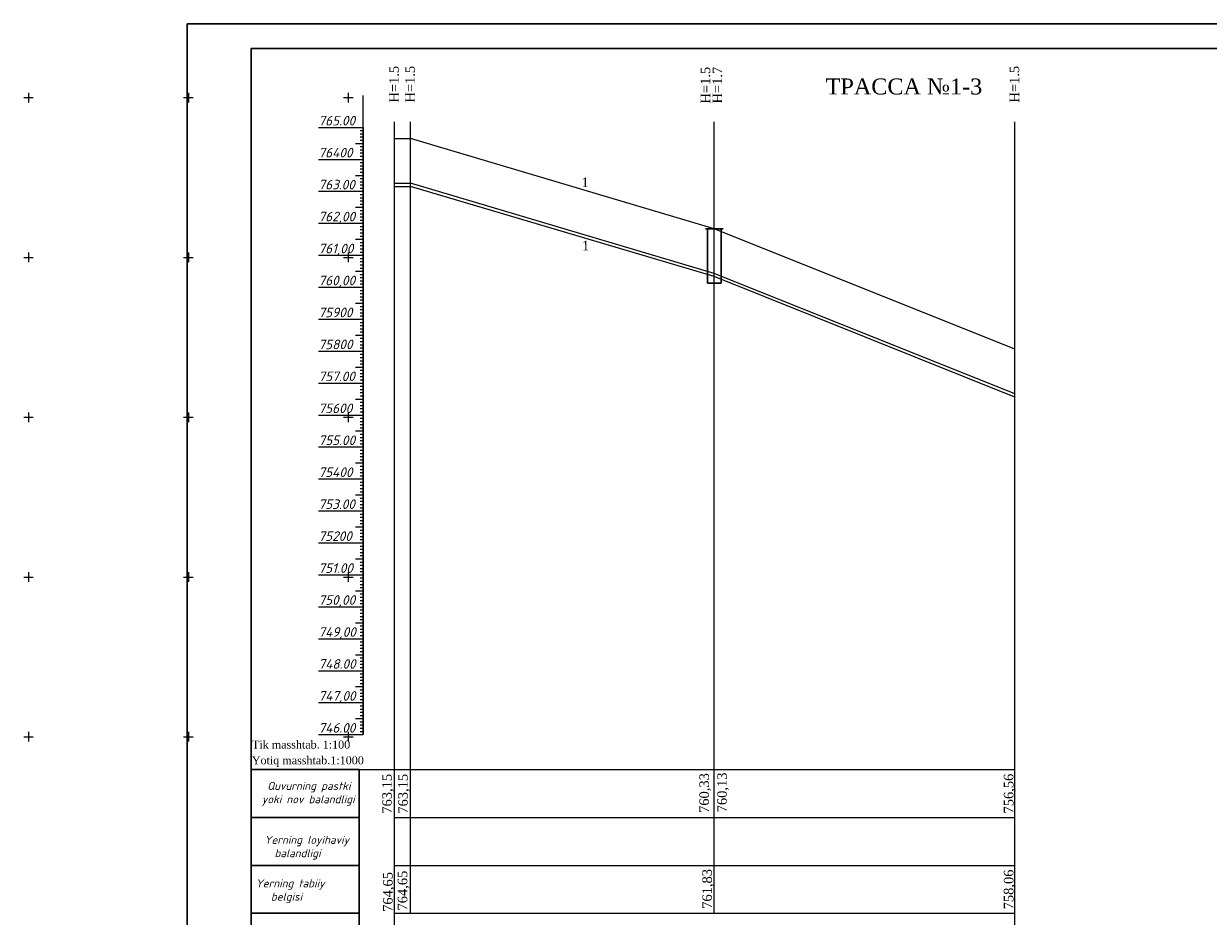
# Model space of a CAD drawing. Header units: millimetres. Extents: x 366033 to 446362, y 4247208 to 4265071.
# Tile 82 of 159: x 435276 to 435646, y 4254762 to 4255041. Entities that reach past the tile are written whole.
import ezdxf

# ---------------------------------------------------------------- set-up
doc = ezdxf.new("R2010")
doc.units = ezdxf.units.MM
doc.linetypes.add('DASHED', pattern=[0.75, 0.5, -0.25])
doc.layers.add('(002) Рамка', color=7, linetype='Continuous')
doc.layers.add('RAMKA', color=7, linetype='Continuous')
doc.layers.add('GEODS_POINT_GRID#_B', color=7, linetype='Continuous', true_color=0x000000)
for name, color, linetype, lineweight in [('проф-всп', 250, 'Continuous', 18), ('Рабочий', 7, 'DASHED', 9), ('Текст ВК', 136, 'Continuous', 9)]:
    doc.layers.add(name, color=color, linetype=linetype, lineweight=lineweight)
doc.styles.add('GOST 2.304', font='CS_Gost2304.shx')
doc.styles.add('ingprofi', font='isocpeui.ttf')
doc.styles.get("Standard").update_dxf_attribs({"font": 'times.ttf'})

# ---------------------------------------------------------------- blocks, each defined once
blk = doc.blocks.new('CrossCoord_m1')
at = {"layer": 'GEODS_POINT_GRID#_B', "color": 3, "lineweight": 20, "true_color": 0x00ff00, "flags": 128}
for points in [[(-3, 0), (3, 0)], [(0, 3), (0, -3)]]:
    blk.add_lwpolyline(points, dxfattribs=at)

msp = doc.modelspace()

# ---------------------------------------------------------------- linework, layer by layer
at = {"layer": '(002) Рамка', "color": 0, "lineweight": 25}
for points in [[(435392.004, 4254763.019), (435392.004, 4255010.729)], [(435397.004, 4254763.019), (435397.004, 4255010.729)], [(435492.004, 4254763.019), (435492.004, 4255010.729)], [(435392.004, 4254683.019), (435392.004, 4254763.019)]]:
    msp.add_lwpolyline(points, dxfattribs=at)
at = {"layer": '(002) Рамка', "color": 0, "lineweight": 25, "elevation": 0}
msp.add_lwpolyline([(435586.004, 4254728.019), (435586.004, 4255010.729)], dxfattribs=at)
at = {"color": 0, "lineweight": 0}
for p, q in [((435382.2, 4254988.95), (435382.2, 4255018.95)), ((435382.2, 4254998.95), (435382.2, 4255005.45)), ((435382.2, 4254998.95), (435382.2, 4255004.55)), ((435382.2, 4254998.95), (435382.2, 4255002.75)), ((435392.004, 4255005.45), (435397.004, 4255005.45)), ((435492.004, 4254977.25), (435397.004, 4255005.45)), ((435382.2, 4254998.95), (435382.2, 4254999.15)), ((435382.2, 4254988.95), (435382.2, 4254997.95)), ((435382.2, 4254988.95), (435382.2, 4254991.95)), ((435392.004, 4254991.45), (435397.004, 4254991.45)), ((435492.004, 4254963.25), (435397.004, 4254991.45)), ((435392.004, 4254990.45), (435397.004, 4254990.45)), ((435492.004, 4254962.25), (435397.004, 4254990.45)), ((435382.2, 4254978.95), (435382.2, 4254984.95)), ((435382.2, 4254978.95), (435382.2, 4254984.65)), ((435382.2, 4254978.95), (435382.2, 4254980.45)), ((435382.2, 4254968.95), (435382.2, 4254977.95)), ((435382.2, 4254968.95), (435382.2, 4254977.25)), ((435586.004, 4254939.55), (435492.004, 4254977.25)), ((435382.2, 4254968.95), (435382.2, 4254972.85)), ((435382.2, 4254968.95), (435382.2, 4254970.95)), ((435382.2, 4254958.95), (435382.2, 4254968.15)), ((435586.004, 4254925.55), (435492.004, 4254963.25)), ((435586.004, 4254924.55), (435492.004, 4254962.25)), ((435382.2, 4254948.95), (435382.2, 4254954.85)), ((435382.2, 4254948.95), (435382.2, 4254952.15)), ((435382.2, 4254938.95), (435382.2, 4254939.55))]:
    msp.add_line(p, q, dxfattribs=at)
at = {"color": 0, "lineweight": 30}
for p, q in [((435382.2, 4255008.95), (435382.2, 4254818.95)), ((435492.004, 4254977.25), (435489.234, 4254977.25)), ((435489.848, 4254977.25), (435489.848, 4254960.25)), ((435492.004, 4254977.25), (435494.774, 4254977.25)), ((435494.16, 4254977.25), (435494.16, 4254962.25)), ((435494.16, 4254977.25), (435494.16, 4254960.25)), ((435494.16, 4254960.25), (435489.848, 4254960.25))]:
    msp.add_line(p, q, dxfattribs=at)
at = {"color": 1, "lineweight": 30, "ltscale": 0.5}
msp.add_line((435347.203, 4254913.408), (435347.203, 4254626.408), dxfattribs=at)
at = {"layer": 'RAMKA', "color": 1, "lineweight": 30}
for p, q in [((435913.028, 4255041.408), (435327.203, 4255041.408)), ((435327.203, 4255041.408), (435327.203, 4254621.408)), ((435347.203, 4254626.408), (435347.203, 4255033.646)), ((435347.203, 4255033.646), (435908.028, 4255033.646))]:
    msp.add_line(p, q, dxfattribs=at)
at = {"layer": 'проф-всп', "color": 7}
for p, q in [((435368.2, 4255008.95), (435382.2, 4255008.95)), ((435381.274, 4255007.95), (435382.2, 4255007.95)), ((435381.274, 4255006.95), (435382.2, 4255006.95)), ((435379.794, 4255003.95), (435382.2, 4255003.95)), ((435381.274, 4255005.95), (435382.2, 4255005.95)), ((435381.274, 4255004.95), (435382.2, 4255004.95)), ((435381.274, 4255003.95), (435382.2, 4255003.95)), ((435381.274, 4255002.95), (435382.2, 4255002.95)), ((435368.2, 4254998.95), (435382.2, 4254998.95)), ((435381.274, 4255001.95), (435382.2, 4255001.95)), ((435381.274, 4255000.95), (435382.2, 4255000.95)), ((435381.274, 4254999.95), (435382.2, 4254999.95)), ((435381.274, 4254997.95), (435382.2, 4254997.95)), ((435381.274, 4254996.95), (435382.2, 4254996.95)), ((435381.274, 4254995.95), (435382.2, 4254995.95)), ((435379.794, 4254993.95), (435382.2, 4254993.95)), ((435381.274, 4254994.95), (435382.2, 4254994.95)), ((435381.274, 4254993.95), (435382.2, 4254993.95)), ((435381.274, 4254992.95), (435382.2, 4254992.95)), ((435381.274, 4254991.95), (435382.2, 4254991.95)), ((435368.2, 4254988.95), (435382.2, 4254988.95)), ((435381.274, 4254990.95), (435382.2, 4254990.95)), ((435381.274, 4254989.95), (435382.2, 4254989.95)), ((435381.274, 4254987.95), (435382.2, 4254987.95)), ((435379.794, 4254983.95), (435382.2, 4254983.95)), ((435381.274, 4254986.95), (435382.2, 4254986.95)), ((435381.274, 4254985.95), (435382.2, 4254985.95)), ((435381.274, 4254984.95), (435382.2, 4254984.95)), ((435381.274, 4254983.95), (435382.2, 4254983.95)), ((435381.274, 4254982.95), (435382.2, 4254982.95)), ((435381.274, 4254981.95), (435382.2, 4254981.95)), ((435381.274, 4254980.95), (435382.2, 4254980.95)), ((435368.2, 4254978.95), (435382.2, 4254978.95)), ((435381.274, 4254979.95), (435382.2, 4254979.95)), ((435381.274, 4254977.95), (435382.2, 4254977.95)), ((435381.274, 4254976.95), (435382.2, 4254976.95)), ((435379.794, 4254973.95), (435382.2, 4254973.95)), ((435381.274, 4254975.95), (435382.2, 4254975.95)), ((435381.274, 4254974.95), (435382.2, 4254974.95)), ((435381.274, 4254973.95), (435382.2, 4254973.95)), ((435381.274, 4254972.95), (435382.2, 4254972.95)), ((435381.274, 4254971.95), (435382.2, 4254971.95)), ((435381.274, 4254970.95), (435382.2, 4254970.95)), ((435381.274, 4254969.95), (435382.2, 4254969.95)), ((435368.2, 4254968.95), (435382.2, 4254968.95)), ((435381.274, 4254967.95), (435382.2, 4254967.95)), ((435381.274, 4254966.95), (435382.2, 4254966.95)), ((435381.274, 4254965.95), (435382.2, 4254965.95)), ((435379.794, 4254963.95), (435382.2, 4254963.95)), ((435381.274, 4254964.95), (435382.2, 4254964.95)), ((435381.274, 4254963.95), (435382.2, 4254963.95)), ((435381.274, 4254962.95), (435382.2, 4254962.95)), ((435381.274, 4254961.95), (435382.2, 4254961.95)), ((435368.2, 4254958.95), (435382.2, 4254958.95)), ((435381.274, 4254960.95), (435382.2, 4254960.95)), ((435381.274, 4254959.95), (435382.2, 4254959.95)), ((435381.274, 4254957.95), (435382.2, 4254957.95)), ((435381.274, 4254956.95), (435382.2, 4254956.95)), ((435381.274, 4254955.95), (435382.2, 4254955.95)), ((435381.274, 4254954.95), (435382.2, 4254954.95)), ((435379.794, 4254953.95), (435382.2, 4254953.95)), ((435381.274, 4254953.95), (435382.2, 4254953.95)), ((435381.274, 4254952.95), (435382.2, 4254952.95)), ((435381.274, 4254951.95), (435382.2, 4254951.95)), ((435381.274, 4254950.95), (435382.2, 4254950.95)), ((435368.2, 4254948.95), (435382.2, 4254948.95)), ((435381.274, 4254949.95), (435382.2, 4254949.95)), ((435381.274, 4254947.95), (435382.2, 4254947.95)), ((435381.274, 4254946.95), (435382.2, 4254946.95)), ((435379.794, 4254943.95), (435382.2, 4254943.95)), ((435381.274, 4254945.95), (435382.2, 4254945.95)), ((435381.274, 4254944.95), (435382.2, 4254944.95)), ((435381.274, 4254943.95), (435382.2, 4254943.95)), ((435381.274, 4254942.95), (435382.2, 4254942.95)), ((435381.274, 4254941.95), (435382.2, 4254941.95)), ((435381.274, 4254940.95), (435382.2, 4254940.95)), ((435381.274, 4254939.95), (435382.2, 4254939.95)), ((435368.2, 4254938.95), (435382.2, 4254938.95)), ((435381.274, 4254937.95), (435382.2, 4254937.95)), ((435381.274, 4254936.95), (435382.2, 4254936.95)), ((435381.274, 4254935.95), (435382.2, 4254935.95)), ((435379.794, 4254933.95), (435382.2, 4254933.95)), ((435381.274, 4254934.95), (435382.2, 4254934.95)), ((435381.274, 4254933.95), (435382.2, 4254933.95)), ((435381.274, 4254932.95), (435382.2, 4254932.95)), ((435368.2, 4254928.95), (435382.2, 4254928.95)), ((435381.274, 4254931.95), (435382.2, 4254931.95)), ((435381.274, 4254930.95), (435382.2, 4254930.95)), ((435381.274, 4254929.95), (435382.2, 4254929.95)), ((435381.274, 4254927.95), (435382.2, 4254927.95)), ((435381.274, 4254926.95), (435382.2, 4254926.95)), ((435381.274, 4254925.95), (435382.2, 4254925.95)), ((435381.274, 4254924.95), (435382.2, 4254924.95)), ((435379.794, 4254923.95), (435382.2, 4254923.95)), ((435381.274, 4254923.95), (435382.2, 4254923.95)), ((435381.274, 4254922.95), (435382.2, 4254922.95)), ((435381.274, 4254921.95), (435382.2, 4254921.95)), ((435381.274, 4254920.95), (435382.2, 4254920.95)), ((435368.2, 4254918.95), (435382.2, 4254918.95)), ((435381.274, 4254919.95), (435382.2, 4254919.95)), ((435381.274, 4254917.95), (435382.2, 4254917.95)), ((435379.794, 4254913.95), (435382.2, 4254913.95)), ((435381.274, 4254916.95), (435382.2, 4254916.95)), ((435381.274, 4254915.95), (435382.2, 4254915.95)), ((435381.274, 4254914.95), (435382.2, 4254914.95)), ((435381.274, 4254913.95), (435382.2, 4254913.95)), ((435381.274, 4254912.95), (435382.2, 4254912.95)), ((435381.274, 4254911.95), (435382.2, 4254911.95)), ((435381.274, 4254910.95), (435382.2, 4254910.95)), ((435381.274, 4254909.95), (435382.2, 4254909.95)), ((435368.2, 4254908.95), (435382.2, 4254908.95)), ((435381.274, 4254907.95), (435382.2, 4254907.95)), ((435381.274, 4254906.95), (435382.2, 4254906.95)), ((435379.794, 4254903.95), (435382.2, 4254903.95)), ((435381.274, 4254905.95), (435382.2, 4254905.95)), ((435381.274, 4254904.95), (435382.2, 4254904.95)), ((435381.274, 4254903.95), (435382.2, 4254903.95)), ((435381.274, 4254902.95), (435382.2, 4254902.95)), ((435368.2, 4254898.95), (435382.2, 4254898.95)), ((435381.274, 4254901.95), (435382.2, 4254901.95)), ((435381.274, 4254900.95), (435382.2, 4254900.95)), ((435381.274, 4254899.95), (435382.2, 4254899.95)), ((435381.274, 4254897.95), (435382.2, 4254897.95)), ((435381.274, 4254896.95), (435382.2, 4254896.95)), ((435381.274, 4254895.95), (435382.2, 4254895.95)), ((435379.794, 4254893.95), (435382.2, 4254893.95)), ((435381.274, 4254894.95), (435382.2, 4254894.95)), ((435381.274, 4254893.95), (435382.2, 4254893.95)), ((435381.274, 4254892.95), (435382.2, 4254892.95)), ((435381.274, 4254891.95), (435382.2, 4254891.95)), ((435368.2, 4254888.95), (435382.2, 4254888.95)), ((435381.274, 4254890.95), (435382.2, 4254890.95)), ((435381.274, 4254889.95), (435382.2, 4254889.95)), ((435381.274, 4254887.95), (435382.2, 4254887.95)), ((435379.794, 4254883.95), (435382.2, 4254883.95)), ((435381.274, 4254886.95), (435382.2, 4254886.95)), ((435381.274, 4254885.95), (435382.2, 4254885.95)), ((435381.274, 4254884.95), (435382.2, 4254884.95)), ((435381.274, 4254883.95), (435382.2, 4254883.95)), ((435381.274, 4254882.95), (435382.2, 4254882.95)), ((435381.274, 4254881.95), (435382.2, 4254881.95)), ((435381.274, 4254880.95), (435382.2, 4254880.95)), ((435368.2, 4254878.95), (435382.2, 4254878.95)), ((435381.274, 4254879.95), (435382.2, 4254879.95)), ((435381.274, 4254877.95), (435382.2, 4254877.95)), ((435381.274, 4254876.95), (435382.2, 4254876.95)), ((435379.794, 4254873.95), (435382.2, 4254873.95)), ((435381.274, 4254875.95), (435382.2, 4254875.95)), ((435381.274, 4254874.95), (435382.2, 4254874.95)), ((435381.274, 4254873.95), (435382.2, 4254873.95)), ((435381.274, 4254872.95), (435382.2, 4254872.95)), ((435381.274, 4254871.95), (435382.2, 4254871.95)), ((435381.274, 4254870.95), (435382.2, 4254870.95)), ((435381.274, 4254869.95), (435382.2, 4254869.95)), ((435368.2, 4254868.95), (435382.2, 4254868.95)), ((435381.274, 4254867.95), (435382.2, 4254867.95)), ((435381.274, 4254866.95), (435382.2, 4254866.95)), ((435381.274, 4254865.95), (435382.2, 4254865.95)), ((435379.794, 4254863.95), (435382.2, 4254863.95)), ((435381.274, 4254864.95), (435382.2, 4254864.95)), ((435381.274, 4254863.95), (435382.2, 4254863.95)), ((435381.274, 4254862.95), (435382.2, 4254862.95)), ((435381.274, 4254861.95), (435382.2, 4254861.95)), ((435368.2, 4254858.95), (435382.2, 4254858.95)), ((435381.274, 4254860.95), (435382.2, 4254860.95)), ((435381.274, 4254859.95), (435382.2, 4254859.95)), ((435381.274, 4254857.95), (435382.2, 4254857.95)), ((435381.274, 4254856.95), (435382.2, 4254856.95)), ((435381.274, 4254855.95), (435382.2, 4254855.95)), ((435381.274, 4254854.95), (435382.2, 4254854.95)), ((435379.794, 4254853.95), (435382.2, 4254853.95)), ((435381.274, 4254853.95), (435382.2, 4254853.95)), ((435381.274, 4254852.95), (435382.2, 4254852.95)), ((435381.274, 4254851.95), (435382.2, 4254851.95)), ((435381.274, 4254850.95), (435382.2, 4254850.95)), ((435368.2, 4254848.95), (435382.2, 4254848.95)), ((435381.274, 4254849.95), (435382.2, 4254849.95)), ((435381.274, 4254847.95), (435382.2, 4254847.95)), ((435381.274, 4254846.95), (435382.2, 4254846.95)), ((435379.794, 4254843.95), (435382.2, 4254843.95)), ((435381.274, 4254845.95), (435382.2, 4254845.95)), ((435381.274, 4254844.95), (435382.2, 4254844.95)), ((435381.274, 4254843.95), (435382.2, 4254843.95)), ((435381.274, 4254842.95), (435382.2, 4254842.95)), ((435381.274, 4254841.95), (435382.2, 4254841.95)), ((435381.274, 4254840.95), (435382.2, 4254840.95)), ((435381.274, 4254839.95), (435382.2, 4254839.95)), ((435368.2, 4254838.95), (435382.2, 4254838.95)), ((435381.274, 4254837.95), (435382.2, 4254837.95)), ((435381.274, 4254836.95), (435382.2, 4254836.95)), ((435381.274, 4254835.95), (435382.2, 4254835.95)), ((435379.794, 4254833.95), (435382.2, 4254833.95)), ((435381.274, 4254834.95), (435382.2, 4254834.95)), ((435381.274, 4254833.95), (435382.2, 4254833.95)), ((435381.274, 4254832.95), (435382.2, 4254832.95)), ((435368.2, 4254828.95), (435382.2, 4254828.95)), ((435381.274, 4254831.95), (435382.2, 4254831.95)), ((435381.274, 4254830.95), (435382.2, 4254830.95)), ((435381.274, 4254829.95), (435382.2, 4254829.95)), ((435381.274, 4254827.95), (435382.2, 4254827.95)), ((435381.274, 4254826.95), (435382.2, 4254826.95)), ((435381.274, 4254825.95), (435382.2, 4254825.95)), ((435381.274, 4254824.95), (435382.2, 4254824.95)), ((435379.794, 4254823.95), (435382.2, 4254823.95)), ((435381.274, 4254823.95), (435382.2, 4254823.95)), ((435381.274, 4254822.95), (435382.2, 4254822.95)), ((435381.274, 4254821.95), (435382.2, 4254821.95)), ((435381.274, 4254820.95), (435382.2, 4254820.95)), ((435368.2, 4254818.95), (435382.2, 4254818.95)), ((435381.274, 4254819.95), (435382.2, 4254819.95))]:
    msp.add_line(p, q, dxfattribs=at)
at = {"layer": 'проф-всп', "color": 0}
for p, q in [((435368.2, 4254878.95), (435382.2, 4254878.95)), ((435368.2, 4254858.95), (435382.2, 4254858.95)), ((435368.2, 4254838.95), (435382.2, 4254838.95)), ((435368.2, 4254818.95), (435382.2, 4254818.95))]:
    msp.add_line(p, q, dxfattribs=at)
at = {"layer": 'Рабочий', "color": 0, "linetype": 'ByBlock', "lineweight": 30, "ltscale": 0.166667}
for p, q in [((435380.996, 4254808.019), (435347.203, 4254808.019)), ((435380.996, 4254683.019), (435380.996, 4254808.019)), ((435347.203, 4254793.019), (435380.996, 4254793.019)), ((435347.203, 4254778.019), (435380.996, 4254778.019)), ((435347.203, 4254763.019), (435380.996, 4254763.019))]:
    msp.add_line(p, q, dxfattribs=at)
at = {"layer": 'Текст ВК'}
for p, q in [((435348.034, 4254808.019), (435380.996, 4254808.019)), ((435380.996, 4254808.019), (435586.004, 4254808.019)), ((435348.034, 4254793.019), (435380.996, 4254793.019)), ((435392.004, 4254793.019), (435586.004, 4254793.019)), ((435348.034, 4254778.019), (435380.996, 4254778.019)), ((435392.004, 4254778.019), (435586.004, 4254778.019)), ((435348.034, 4254763.019), (435380.996, 4254763.019)), ((435392.004, 4254763.019), (435586.004, 4254763.019))]:
    msp.add_line(p, q, dxfattribs=at)

# ---------------------------------------------------------------- block references
at = {"layer": 'GEODS_POINT_GRID#_B', "color": 3, "true_color": 0x00ff00, "xscale": 0.5, "yscale": 0.5, "zscale": 0.5}
for p in [(435277.535, 4255018.258), (435327.535, 4255018.258), (435377.535, 4255018.258), (435277.535, 4254968.258), (435327.535, 4254968.258), (435377.535, 4254968.258), (435277.535, 4254918.258), (435327.535, 4254918.258), (435377.535, 4254918.258), (435277.535, 4254868.258), (435327.535, 4254868.258), (435377.535, 4254868.258), (435277.535, 4254818.258), (435327.535, 4254818.258), (435377.535, 4254818.258)]:
    msp.add_blockref('CrossCoord_m1', p, dxfattribs=at)

# ---------------------------------------------------------------- texts
at = {"color": 5, "char_height": 3, "width": 11.11185, "attachment_point": 2, "rotation": 89.99547}
for s, insert in [('{\\C0;H=1.5}', (435390.342, 4255022.454)), ('{\\C0;H=1.5}', (435395.342, 4255022.454)), ('{\\C0;H=1.5}', (435487.721, 4255022.163)), ('{\\C0;H=1.7}', (435491.446, 4255022.179)), ('{\\C0;H=1.5}', (435584.342, 4255022.455))]:
    msp.add_mtext(s, dxfattribs=dict(at, insert=insert))
at = {"insert": (435551.312, 4255024.257, 0.031), "char_height": 5, "width": 47.71521, "attachment_point": 2}
msp.add_mtext('{\\fSylfaen|b0|i0|c204|p18;ТРАССА №1-3   }', dxfattribs=at)
at = {"ltscale": 0.5, "char_height": 3, "width": 13.54707, "attachment_point": 3, "rotation": 0.5978}
for insert in [(435452.72, 4254993.268, -249.417), (435452.866, 4254973.492, -249.417)]:
    msp.add_mtext('{\\fSylfaen|b0|i0|c0|p18;1}', dxfattribs=dict(at, insert=insert))
at = {"color": 5, "char_height": 2.5, "width": 63.99891, "attachment_point": 1}
for s, insert in [('{\\fTimes New Roman|b0|i0|c0|p18;\\C256;Tik masshtab\\fTimes New Roman|b0|i0|c204|p18;. 1:100}', (435347.429, 4254817.076)), ('\\pt12.5;{\\C256;Yotiq masshtab.1:1000}', (435347.364, 4254812.153))]:
    msp.add_mtext(s, dxfattribs=dict(at, insert=insert))
at = {"color": 0, "char_height": 3, "width": 11.11185, "attachment_point": 2, "rotation": 90}
for s, insert in [('763,15', (435388.15, 4254800.425)), ('763,15', (435393.141, 4254800.425)), ('760,33', (435487.341, 4254800.656)), ('760,13', (435492.916, 4254800.848)), ('761,83', (435488.25, 4254770.656)), ('\\pt6;758,06', (435582.544, 4254770.489)), ('764,65', (435388.399, 4254769.702)), ('764,65', (435392.995, 4254770.132))]:
    msp.add_mtext(s, dxfattribs=dict(at, insert=insert))
at = {"color": 184, "insert": (435582.544, 4254800.489), "char_height": 3, "width": 11.11185, "attachment_point": 2, "rotation": 90}
msp.add_mtext('{\\C0;756,56}', dxfattribs=at)
at = {"layer": 'проф-всп', "color": 7, "style": 'ingprofi'}
for s, p in [('765.00', (435368.2, 4255009.55)), ('76400', (435368.2, 4254999.55)), ('763.00', (435368.2, 4254989.55)), ('762,00', (435368.2, 4254979.55)), ('761,00', (435368.2, 4254969.55)), ('760,00', (435368.2, 4254959.55)), ('75900', (435368.2, 4254949.55)), ('75800', (435368.2, 4254939.55)), ('757.00', (435368.2, 4254929.55)), ('75600', (435368.2, 4254919.55)), ('755.00', (435368.2, 4254909.55)), ('75400', (435368.2, 4254899.55)), ('753.00', (435368.2, 4254889.55)), ('75200', (435368.2, 4254879.55)), ('751.00', (435368.2, 4254869.55)), ('750,00', (435368.2, 4254859.55)), ('749,00', (435368.2, 4254849.55)), ('748.00', (435368.2, 4254839.55)), ('747,00', (435368.2, 4254829.55)), ('746.00', (435368.2, 4254819.55))]:
    msp.add_text(s, height=3, dxfattribs=at).set_placement(p)
at = {"layer": 'Рабочий', "color": 0, "linetype": 'ByBlock', "lineweight": 25, "ltscale": 0.166667, "char_height": 2.5, "width": 53.43877, "attachment_point": 1, "style": 'GOST 2.304'}
for s, insert in [('\\pi13.55272;{\\fISOCPEUR|b0|i1|c204|p34;Quvurning pastki \\P\\pi11.86806;yoki \\fISOCPEUR|b0|i1|c0|p34;nov\\fISOCPEUR|b0|i1|c204|p34; balandligi}', (435338.641, 4254804.136)), ('{\\fISOCPEUR|b0|i1|c204|p34;Yerning loyihaviy\\P  balandligi}', (435351.283, 4254787.257)), ('{\\fISOCPEUR|b0|i1|c0|p34;      Yerning tabiiy \\fISOCPEUR|b0|i1|c204|p34;\\P         \\fISOCPEUR|b0|i1|c0|p34;belgisi}', (435339.013, 4254773.656))]:
    msp.add_mtext(s, dxfattribs=dict(at, insert=insert))

doc.saveas('drawing.dxf')
